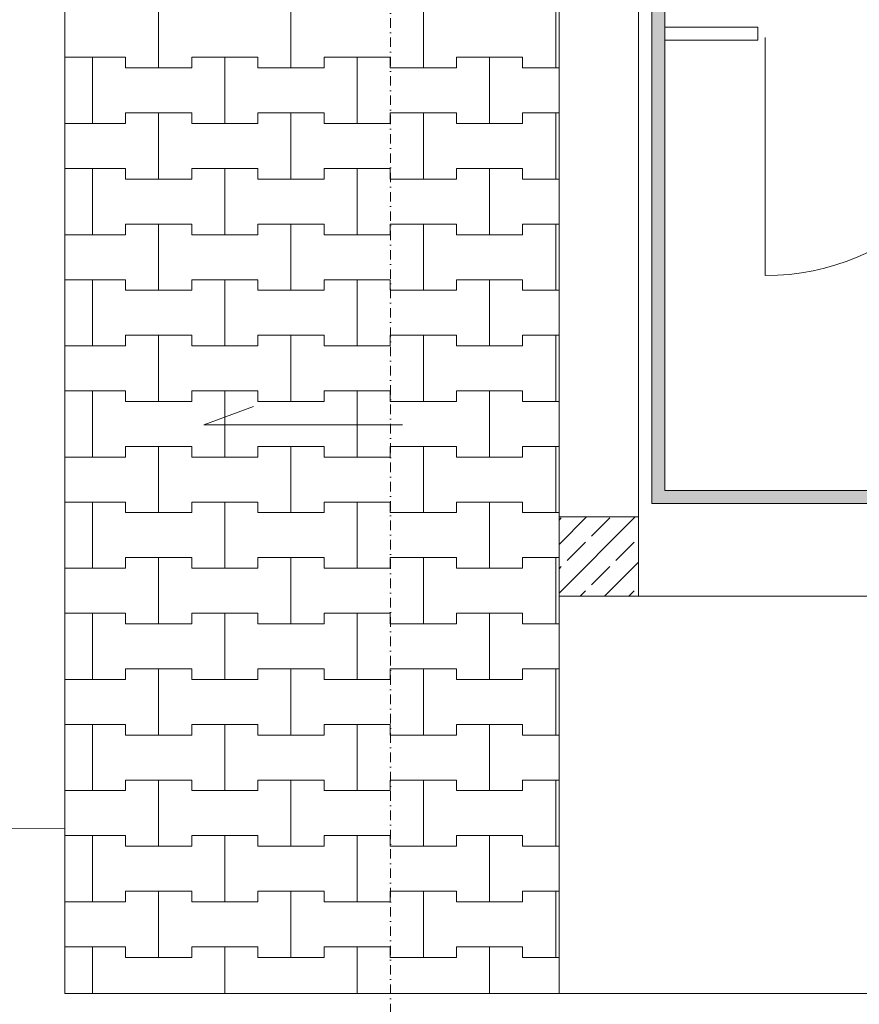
# Model space of a CAD drawing. Header units: centimetres. Extents: x -1589 to 108054, y -205274 to 31709.
# Tile 123 of 256: x 23024 to 23341, y 12094 to 12466. Entities that reach past the tile are written whole.
import ezdxf

# ---------------------------------------------------------------- set-up
doc = ezdxf.new("R2010")
doc.units = ezdxf.units.CM
doc.header["$LTSCALE"] = 0.01
doc.header["$MEASUREMENT"] = 0
for name, pattern in [('Krawędzie ukryte', [27, 20, -7]), ('Kropki i Kreski', [72, 36, -18, 0, -18]), ('Wipeout_Contour', [100, 0, -100])]:
    doc.linetypes.add(name, pattern=pattern)
for name, color, linetype in [('0_Teren', 7, 'Continuous'), ('2_barierki.K_IR', 7, 'Continuous'), ('2_belki.K_IR', 7, 'Continuous'), ('2_schody.K_IR', 7, 'Continuous'), ('2_stropy.K_IR', 7, 'Continuous'), ('2_słupy.K_IR', 7, 'Continuous'), ('3_opisy.K_IR', 7, 'Continuous'), ('4_osie.ISTN', 7, 'Continuous'), ('5_opisy.PW_IR_', 7, 'Continuous')]:
    doc.layers.add(name, color=color, linetype=linetype)

msp = doc.modelspace()

# ---------------------------------------------------------------- hatches: boundary and pattern name
at = {"layer": '2_barierki.K_IR', "linetype": 'Continuous', "lineweight": 5}
for points in [[(23263.08521, 12283.16994), (23268.08521, 12288.16994), (23268.08521, 12608.17491), (23263.08521, 12613.17491)], [(23433.08522, 12283.16994), (23433.08522, 12288.16994), (23268.08521, 12288.16994), (23263.08521, 12283.16994)]]:
    msp.add_hatch(color=8, dxfattribs=at).paths.add_polyline_path(points)

# ---------------------------------------------------------------- linework, layer by layer
at = {"layer": '0_Teren', "color": 8, "linetype": 'Continuous', "lineweight": 5, "flags": 128}
for points in [[(23041.39554, 12735.07934), (23041.39554, 12160.47041)], [(23041.39554, 12160.47041), (22453.90452, 12162.30618), (22444.48943, 12161.06488), (22425.8165, 12157.59196), (22407.35288, 12153.13842), (22389.15003, 12147.71665), (22371.25868, 12141.34178), (22353.7287, 12134.03157), (22336.60895, 12125.8064), (22319.94714, 12116.68919), (22303.78972, 12106.70535), (22288.18171, 12095.88272), (22273.16663, 12084.25144), (22267.9518, 12079.73962)]]:
    msp.add_lwpolyline(points, dxfattribs=at)
at = {"layer": '2_barierki.K_IR', "color": 8, "linetype": 'Continuous', "lineweight": 5}
for p, q in [((23263.08521, 12613.17491), (23263.08521, 12283.16994)), ((23268.08521, 12288.16994), (23268.08521, 12608.17491)), ((23433.08522, 12288.16994), (23268.08521, 12288.16994)), ((23263.08521, 12283.16994), (23433.08522, 12283.16994))]:
    msp.add_line(p, q, dxfattribs=at)
at = {"layer": '2_belki.K_IR', "color": 8, "linetype": 'Krawędzie ukryte', "lineweight": 5}
msp.add_line((23258.08521, 12618.17111), (23258.08521, 12278.16994), dxfattribs=at)
at = {"layer": '2_schody.K_IR', "color": 8, "linetype": 'Continuous', "lineweight": 5}
for p, q in [((23258.08521, 12248.16994), (23258.08521, 12618.1749)), ((23433.08522, 12248.16994), (23258.08521, 12248.16994))]:
    msp.add_line(p, q, dxfattribs=at)
at = {"layer": '2_stropy.K_IR', "color": 8, "linetype": 'Continuous', "lineweight": 5, "flags": 128}
msp.add_lwpolyline([(23878.08521, 12618.17491), (23703.08521, 12618.17491), (23703.08521, 12248.16994), (23228.08521, 12248.16994), (23228.08521, 12098.10258), (23908.08521, 12098.10258), (23908.08521, 12248.16994), (23878.08521, 12248.16994)], close=True, dxfattribs=at)
at = {"layer": '5_opisy.PW_IR_', "color": 8, "linetype": 'Continuous', "lineweight": 5}
msp.add_lwpolyline([(23268.15245, 12458.17491), (23303.15245, 12458.17491), (23303.15245, 12463.17491), (23268.15245, 12463.17491)], dxfattribs=at)
msp.add_lwpolyline([(23305.89796, 12459.28602), (23305.89796, 12369.28602, 0.414213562), (23395.89796, 12459.28602)], format="xyb", dxfattribs=at)

# ---------------------------------------------------------------- next in the draw order: wipeouts: each hides what was drawn before it
at = {"color": 8, "linetype": 'Wipeout_Contour', "lineweight": 5, "ltscale": 12919.566982}
msp.add_wipeout([(23228.08521, 12098.10258), (23228.08433, 12644.30401), (23144.32047, 12684.03215), (23145.1728, 12685.84145), (23041.39554, 12735.07934), (23041.39554, 12098.10258)], dxfattribs=at).dxf.layer = '2_stropy.K_IR'

# ---------------------------------------------------------------- next in the draw order: hatches: boundary and pattern name
at = {"layer": '2_słupy.K_IR', "linetype": 'Continuous', "lineweight": 5}
h = msp.add_hatch(dxfattribs=at)
h.set_pattern_fill('Beton zbrojony', color=8, style=0, pattern_type=2)
h.set_pattern_definition([(45, (22325.727, 10501.317), (-9.19239, 9.19239), []), (45, (22321.13, 10505.913), (-9.19239, 9.19239), [9.75, -3.25])])
h.paths.add_polyline_path([(23228.08521, 12278.16994), (23228.08521, 12248.16994), (23258.08521, 12248.16994), (23258.08521, 12278.16994)])

# ---------------------------------------------------------------- next in the draw order: linework, layer by layer
at = {"layer": '2_belki.K_IR', "color": 8, "linetype": 'Krawędzie ukryte', "lineweight": 5}
for p, q in [((23228.08521, 12618.17111), (23228.08521, 12278.16994)), ((23228.08521, 12278.16994), (23258.08521, 12278.16994))]:
    msp.add_line(p, q, dxfattribs=at)
at = {"layer": '2_stropy.K_IR', "color": 8, "linetype": 'Continuous', "lineweight": 5}
for p, q in [((23076.80016, 12447.75854), (23076.80016, 12472.75854)), ((23076.80016, 12472.75854), (23076.80016, 12447.75854)), ((23126.80016, 12447.75854), (23126.80016, 12472.75854)), ((23126.80016, 12472.75854), (23126.80016, 12447.75854)), ((23176.80016, 12447.75854), (23176.80016, 12472.75854)), ((23176.80016, 12472.75854), (23176.80016, 12447.75854)), ((23226.80016, 12447.75854), (23226.80016, 12472.75854)), ((23226.80016, 12472.75854), (23226.80016, 12447.75854)), ((23041.39554, 12451.75854), (23051.80016, 12451.75854)), ((23041.39554, 12451.75854), (23064.30016, 12451.75854)), ((23051.80016, 12451.75854), (23064.30016, 12451.75854)), ((23051.80016, 12426.75854), (23051.80016, 12451.75854)), ((23051.80016, 12451.75854), (23051.80016, 12426.75854)), ((23064.30016, 12451.75854), (23064.30016, 12447.75854)), ((23064.30016, 12447.75854), (23064.30016, 12451.75854)), ((23089.30016, 12447.75854), (23089.30016, 12451.75854)), ((23089.30016, 12451.75854), (23089.30016, 12447.75854)), ((23089.30016, 12451.75854), (23101.80016, 12451.75854)), ((23089.30016, 12451.75854), (23114.30016, 12451.75854)), ((23101.80016, 12451.75854), (23114.30016, 12451.75854)), ((23101.80016, 12426.75854), (23101.80016, 12451.75854)), ((23101.80016, 12451.75854), (23101.80016, 12426.75854)), ((23114.30016, 12451.75854), (23114.30016, 12447.75854)), ((23114.30016, 12447.75854), (23114.30016, 12451.75854)), ((23139.30016, 12447.75854), (23139.30016, 12451.75854)), ((23139.30016, 12451.75854), (23139.30016, 12447.75854)), ((23139.30016, 12451.75854), (23151.80016, 12451.75854)), ((23139.30016, 12451.75854), (23164.30016, 12451.75854)), ((23151.80016, 12451.75854), (23164.30016, 12451.75854)), ((23151.80016, 12426.75854), (23151.80016, 12451.75854)), ((23151.80016, 12451.75854), (23151.80016, 12426.75854)), ((23164.30016, 12451.75854), (23164.30016, 12447.75854)), ((23164.30016, 12447.75854), (23164.30016, 12451.75854)), ((23189.30016, 12447.75854), (23189.30016, 12451.75854)), ((23189.30016, 12451.75854), (23189.30016, 12447.75854)), ((23189.30016, 12451.75854), (23201.80016, 12451.75854)), ((23189.30016, 12451.75854), (23214.30016, 12451.75854)), ((23201.80016, 12451.75854), (23214.30016, 12451.75854)), ((23201.80016, 12426.75854), (23201.80016, 12451.75854)), ((23201.80016, 12451.75854), (23201.80016, 12426.75854)), ((23214.30016, 12451.75854), (23214.30016, 12447.75854)), ((23214.30016, 12447.75854), (23214.30016, 12451.75854)), ((23064.30016, 12447.75854), (23076.80016, 12447.75854)), ((23064.30016, 12447.75854), (23089.30016, 12447.75854)), ((23076.80016, 12447.75854), (23089.30016, 12447.75854)), ((23114.30016, 12447.75854), (23126.80016, 12447.75854)), ((23114.30016, 12447.75854), (23139.30016, 12447.75854)), ((23126.80016, 12447.75854), (23139.30016, 12447.75854)), ((23164.30016, 12447.75854), (23176.80016, 12447.75854)), ((23164.30016, 12447.75854), (23189.30016, 12447.75854)), ((23176.80016, 12447.75854), (23189.30016, 12447.75854)), ((23214.30016, 12447.75854), (23226.80016, 12447.75854)), ((23214.30016, 12447.75854), (23228.08465, 12447.75854)), ((23226.80016, 12447.75854), (23228.08465, 12447.75854)), ((23064.30016, 12426.75854), (23064.30016, 12430.75854)), ((23064.30016, 12430.75854), (23064.30016, 12426.75854)), ((23064.30016, 12430.75854), (23076.80016, 12430.75854)), ((23064.30016, 12430.75854), (23089.30016, 12430.75854)), ((23076.80016, 12430.75854), (23089.30016, 12430.75854)), ((23076.80016, 12405.75854), (23076.80016, 12430.75854)), ((23076.80016, 12430.75854), (23076.80016, 12405.75854)), ((23089.30016, 12430.75854), (23089.30016, 12426.75854)), ((23089.30016, 12426.75854), (23089.30016, 12430.75854)), ((23114.30016, 12426.75854), (23114.30016, 12430.75854)), ((23114.30016, 12430.75854), (23114.30016, 12426.75854)), ((23114.30016, 12430.75854), (23126.80016, 12430.75854)), ((23114.30016, 12430.75854), (23139.30016, 12430.75854)), ((23126.80016, 12430.75854), (23139.30016, 12430.75854)), ((23126.80016, 12405.75854), (23126.80016, 12430.75854)), ((23126.80016, 12430.75854), (23126.80016, 12405.75854)), ((23139.30016, 12430.75854), (23139.30016, 12426.75854)), ((23139.30016, 12426.75854), (23139.30016, 12430.75854)), ((23164.30016, 12426.75854), (23164.30016, 12430.75854)), ((23164.30016, 12430.75854), (23164.30016, 12426.75854)), ((23164.30016, 12430.75854), (23176.80016, 12430.75854)), ((23164.30016, 12430.75854), (23189.30016, 12430.75854)), ((23176.80016, 12430.75854), (23189.30016, 12430.75854)), ((23176.80016, 12405.75854), (23176.80016, 12430.75854)), ((23176.80016, 12430.75854), (23176.80016, 12405.75854)), ((23189.30016, 12430.75854), (23189.30016, 12426.75854)), ((23189.30016, 12426.75854), (23189.30016, 12430.75854)), ((23214.30016, 12426.75854), (23214.30016, 12430.75854)), ((23214.30016, 12430.75854), (23214.30016, 12426.75854)), ((23214.30016, 12430.75854), (23226.80016, 12430.75854)), ((23214.30016, 12430.75854), (23228.08467, 12430.75854)), ((23226.80016, 12430.75854), (23228.08467, 12430.75854)), ((23226.80016, 12405.75854), (23226.80016, 12430.75854)), ((23226.80016, 12430.75854), (23226.80016, 12405.75854)), ((23041.39554, 12426.75854), (23051.80016, 12426.75854)), ((23041.39554, 12426.75854), (23064.30016, 12426.75854)), ((23051.80016, 12426.75854), (23064.30016, 12426.75854)), ((23089.30016, 12426.75854), (23101.80016, 12426.75854)), ((23089.30016, 12426.75854), (23114.30016, 12426.75854)), ((23101.80016, 12426.75854), (23114.30016, 12426.75854)), ((23139.30016, 12426.75854), (23151.80016, 12426.75854)), ((23139.30016, 12426.75854), (23164.30016, 12426.75854)), ((23151.80016, 12426.75854), (23164.30016, 12426.75854)), ((23189.30016, 12426.75854), (23201.80016, 12426.75854)), ((23189.30016, 12426.75854), (23214.30016, 12426.75854)), ((23201.80016, 12426.75854), (23214.30016, 12426.75854)), ((23041.39554, 12409.75854), (23051.80016, 12409.75854)), ((23041.39554, 12409.75854), (23064.30016, 12409.75854)), ((23051.80016, 12409.75854), (23064.30016, 12409.75854)), ((23051.80016, 12384.75854), (23051.80016, 12409.75854)), ((23051.80016, 12409.75854), (23051.80016, 12384.75854)), ((23064.30016, 12409.75854), (23064.30016, 12405.75854)), ((23064.30016, 12405.75854), (23064.30016, 12409.75854)), ((23089.30016, 12405.75854), (23089.30016, 12409.75854)), ((23089.30016, 12409.75854), (23089.30016, 12405.75854)), ((23089.30016, 12409.75854), (23101.80016, 12409.75854)), ((23089.30016, 12409.75854), (23114.30016, 12409.75854)), ((23101.80016, 12409.75854), (23114.30016, 12409.75854)), ((23101.80016, 12384.75854), (23101.80016, 12409.75854)), ((23101.80016, 12409.75854), (23101.80016, 12384.75854)), ((23114.30016, 12409.75854), (23114.30016, 12405.75854)), ((23114.30016, 12405.75854), (23114.30016, 12409.75854)), ((23139.30016, 12405.75854), (23139.30016, 12409.75854)), ((23139.30016, 12409.75854), (23139.30016, 12405.75854)), ((23139.30016, 12409.75854), (23151.80016, 12409.75854)), ((23139.30016, 12409.75854), (23164.30016, 12409.75854)), ((23151.80016, 12409.75854), (23164.30016, 12409.75854)), ((23151.80016, 12384.75854), (23151.80016, 12409.75854)), ((23151.80016, 12409.75854), (23151.80016, 12384.75854)), ((23164.30016, 12409.75854), (23164.30016, 12405.75854)), ((23164.30016, 12405.75854), (23164.30016, 12409.75854)), ((23189.30016, 12405.75854), (23189.30016, 12409.75854)), ((23189.30016, 12409.75854), (23189.30016, 12405.75854)), ((23189.30016, 12409.75854), (23201.80016, 12409.75854)), ((23189.30016, 12409.75854), (23214.30016, 12409.75854)), ((23201.80016, 12409.75854), (23214.30016, 12409.75854)), ((23201.80016, 12384.75854), (23201.80016, 12409.75854)), ((23201.80016, 12409.75854), (23201.80016, 12384.75854)), ((23214.30016, 12409.75854), (23214.30016, 12405.75854)), ((23214.30016, 12405.75854), (23214.30016, 12409.75854)), ((23064.30016, 12405.75854), (23076.80016, 12405.75854)), ((23064.30016, 12405.75854), (23089.30016, 12405.75854)), ((23076.80016, 12405.75854), (23089.30016, 12405.75854)), ((23114.30016, 12405.75854), (23126.80016, 12405.75854)), ((23114.30016, 12405.75854), (23139.30016, 12405.75854)), ((23126.80016, 12405.75854), (23139.30016, 12405.75854)), ((23164.30016, 12405.75854), (23176.80016, 12405.75854)), ((23164.30016, 12405.75854), (23189.30016, 12405.75854)), ((23176.80016, 12405.75854), (23189.30016, 12405.75854)), ((23214.30016, 12405.75854), (23226.80016, 12405.75854)), ((23214.30016, 12405.75854), (23228.08471, 12405.75854)), ((23226.80016, 12405.75854), (23228.08471, 12405.75854)), ((23064.30016, 12384.75854), (23064.30016, 12388.75854)), ((23064.30016, 12388.75854), (23064.30016, 12384.75854)), ((23064.30016, 12388.75854), (23076.80016, 12388.75854)), ((23064.30016, 12388.75854), (23089.30016, 12388.75854)), ((23076.80016, 12388.75854), (23089.30016, 12388.75854)), ((23076.80016, 12363.75854), (23076.80016, 12388.75854)), ((23076.80016, 12388.75854), (23076.80016, 12363.75854)), ((23089.30016, 12388.75854), (23089.30016, 12384.75854)), ((23089.30016, 12384.75854), (23089.30016, 12388.75854)), ((23114.30016, 12384.75854), (23114.30016, 12388.75854)), ((23114.30016, 12388.75854), (23114.30016, 12384.75854)), ((23114.30016, 12388.75854), (23126.80016, 12388.75854)), ((23114.30016, 12388.75854), (23139.30016, 12388.75854)), ((23126.80016, 12388.75854), (23139.30016, 12388.75854)), ((23126.80016, 12363.75854), (23126.80016, 12388.75854)), ((23126.80016, 12388.75854), (23126.80016, 12363.75854)), ((23139.30016, 12388.75854), (23139.30016, 12384.75854)), ((23139.30016, 12384.75854), (23139.30016, 12388.75854)), ((23164.30016, 12384.75854), (23164.30016, 12388.75854)), ((23164.30016, 12388.75854), (23164.30016, 12384.75854)), ((23164.30016, 12388.75854), (23176.80016, 12388.75854)), ((23164.30016, 12388.75854), (23189.30016, 12388.75854)), ((23176.80016, 12388.75854), (23189.30016, 12388.75854)), ((23176.80016, 12363.75854), (23176.80016, 12388.75854)), ((23176.80016, 12388.75854), (23176.80016, 12363.75854)), ((23189.30016, 12388.75854), (23189.30016, 12384.75854)), ((23189.30016, 12384.75854), (23189.30016, 12388.75854)), ((23214.30016, 12384.75854), (23214.30016, 12388.75854)), ((23214.30016, 12388.75854), (23214.30016, 12384.75854)), ((23214.30016, 12388.75854), (23226.80016, 12388.75854)), ((23214.30016, 12388.75854), (23228.08474, 12388.75854)), ((23226.80016, 12388.75854), (23228.08474, 12388.75854)), ((23226.80016, 12363.75854), (23226.80016, 12388.75854)), ((23226.80016, 12388.75854), (23226.80016, 12363.75854)), ((23041.39554, 12384.75854), (23051.80016, 12384.75854)), ((23041.39554, 12384.75854), (23064.30016, 12384.75854)), ((23051.80016, 12384.75854), (23064.30016, 12384.75854)), ((23089.30016, 12384.75854), (23101.80016, 12384.75854)), ((23089.30016, 12384.75854), (23114.30016, 12384.75854)), ((23101.80016, 12384.75854), (23114.30016, 12384.75854)), ((23139.30016, 12384.75854), (23151.80016, 12384.75854)), ((23139.30016, 12384.75854), (23164.30016, 12384.75854)), ((23151.80016, 12384.75854), (23164.30016, 12384.75854)), ((23189.30016, 12384.75854), (23201.80016, 12384.75854)), ((23189.30016, 12384.75854), (23214.30016, 12384.75854)), ((23201.80016, 12384.75854), (23214.30016, 12384.75854)), ((23041.39554, 12367.75854), (23051.80016, 12367.75854)), ((23041.39554, 12367.75854), (23064.30016, 12367.75854)), ((23051.80016, 12367.75854), (23064.30016, 12367.75854)), ((23051.80016, 12342.75854), (23051.80016, 12367.75854)), ((23051.80016, 12367.75854), (23051.80016, 12342.75854)), ((23064.30016, 12367.75854), (23064.30016, 12363.75854)), ((23064.30016, 12363.75854), (23064.30016, 12367.75854)), ((23089.30016, 12363.75854), (23089.30016, 12367.75854)), ((23089.30016, 12367.75854), (23089.30016, 12363.75854)), ((23089.30016, 12367.75854), (23101.80016, 12367.75854)), ((23089.30016, 12367.75854), (23114.30016, 12367.75854)), ((23101.80016, 12367.75854), (23114.30016, 12367.75854)), ((23101.80016, 12342.75854), (23101.80016, 12367.75854)), ((23101.80016, 12367.75854), (23101.80016, 12342.75854)), ((23114.30016, 12367.75854), (23114.30016, 12363.75854)), ((23114.30016, 12363.75854), (23114.30016, 12367.75854)), ((23139.30016, 12363.75854), (23139.30016, 12367.75854)), ((23139.30016, 12367.75854), (23139.30016, 12363.75854)), ((23139.30016, 12367.75854), (23151.80016, 12367.75854)), ((23139.30016, 12367.75854), (23164.30016, 12367.75854)), ((23151.80016, 12367.75854), (23164.30016, 12367.75854)), ((23151.80016, 12342.75854), (23151.80016, 12367.75854)), ((23151.80016, 12367.75854), (23151.80016, 12342.75854)), ((23164.30016, 12367.75854), (23164.30016, 12363.75854)), ((23164.30016, 12363.75854), (23164.30016, 12367.75854)), ((23189.30016, 12363.75854), (23189.30016, 12367.75854)), ((23189.30016, 12367.75854), (23189.30016, 12363.75854)), ((23189.30016, 12367.75854), (23201.80016, 12367.75854)), ((23189.30016, 12367.75854), (23214.30016, 12367.75854)), ((23201.80016, 12367.75854), (23214.30016, 12367.75854)), ((23201.80016, 12342.75854), (23201.80016, 12367.75854)), ((23201.80016, 12367.75854), (23201.80016, 12342.75854)), ((23214.30016, 12367.75854), (23214.30016, 12363.75854)), ((23214.30016, 12363.75854), (23214.30016, 12367.75854)), ((23064.30016, 12363.75854), (23076.80016, 12363.75854)), ((23064.30016, 12363.75854), (23089.30016, 12363.75854)), ((23076.80016, 12363.75854), (23089.30016, 12363.75854)), ((23114.30016, 12363.75854), (23126.80016, 12363.75854)), ((23114.30016, 12363.75854), (23139.30016, 12363.75854)), ((23126.80016, 12363.75854), (23139.30016, 12363.75854)), ((23164.30016, 12363.75854), (23176.80016, 12363.75854)), ((23164.30016, 12363.75854), (23189.30016, 12363.75854)), ((23176.80016, 12363.75854), (23189.30016, 12363.75854)), ((23214.30016, 12363.75854), (23226.80016, 12363.75854)), ((23214.30016, 12363.75854), (23228.08478, 12363.75854)), ((23226.80016, 12363.75854), (23228.08478, 12363.75854)), ((23064.30016, 12342.75854), (23064.30016, 12346.75854)), ((23064.30016, 12346.75854), (23064.30016, 12342.75854)), ((23064.30016, 12346.75854), (23076.80016, 12346.75854)), ((23064.30016, 12346.75854), (23089.30016, 12346.75854)), ((23076.80016, 12346.75854), (23089.30016, 12346.75854)), ((23076.80016, 12321.75854), (23076.80016, 12346.75854)), ((23076.80016, 12346.75854), (23076.80016, 12321.75854)), ((23089.30016, 12346.75854), (23089.30016, 12342.75854)), ((23089.30016, 12342.75854), (23089.30016, 12346.75854)), ((23114.30016, 12342.75854), (23114.30016, 12346.75854)), ((23114.30016, 12346.75854), (23114.30016, 12342.75854)), ((23114.30016, 12346.75854), (23126.80016, 12346.75854)), ((23114.30016, 12346.75854), (23139.30016, 12346.75854)), ((23126.80016, 12346.75854), (23139.30016, 12346.75854)), ((23126.80016, 12321.75854), (23126.80016, 12346.75854)), ((23126.80016, 12346.75854), (23126.80016, 12321.75854)), ((23139.30016, 12346.75854), (23139.30016, 12342.75854)), ((23139.30016, 12342.75854), (23139.30016, 12346.75854)), ((23164.30016, 12342.75854), (23164.30016, 12346.75854)), ((23164.30016, 12346.75854), (23164.30016, 12342.75854)), ((23164.30016, 12346.75854), (23176.80016, 12346.75854)), ((23164.30016, 12346.75854), (23189.30016, 12346.75854)), ((23176.80016, 12346.75854), (23189.30016, 12346.75854)), ((23176.80016, 12321.75854), (23176.80016, 12346.75854)), ((23176.80016, 12346.75854), (23176.80016, 12321.75854)), ((23189.30016, 12346.75854), (23189.30016, 12342.75854)), ((23189.30016, 12342.75854), (23189.30016, 12346.75854)), ((23214.30016, 12342.75854), (23214.30016, 12346.75854)), ((23214.30016, 12346.75854), (23214.30016, 12342.75854)), ((23214.30016, 12346.75854), (23226.80016, 12346.75854)), ((23214.30016, 12346.75854), (23228.08481, 12346.75854)), ((23226.80016, 12346.75854), (23228.08481, 12346.75854)), ((23226.80016, 12321.75854), (23226.80016, 12346.75854)), ((23226.80016, 12346.75854), (23226.80016, 12321.75854)), ((23041.39554, 12342.75854), (23051.80016, 12342.75854)), ((23041.39554, 12342.75854), (23064.30016, 12342.75854)), ((23051.80016, 12342.75854), (23064.30016, 12342.75854)), ((23089.30016, 12342.75854), (23101.80016, 12342.75854)), ((23089.30016, 12342.75854), (23114.30016, 12342.75854)), ((23101.80016, 12342.75854), (23114.30016, 12342.75854)), ((23139.30016, 12342.75854), (23151.80016, 12342.75854)), ((23139.30016, 12342.75854), (23164.30016, 12342.75854)), ((23151.80016, 12342.75854), (23164.30016, 12342.75854)), ((23189.30016, 12342.75854), (23201.80016, 12342.75854)), ((23189.30016, 12342.75854), (23214.30016, 12342.75854)), ((23201.80016, 12342.75854), (23214.30016, 12342.75854)), ((23041.39554, 12325.75854), (23051.80016, 12325.75854)), ((23041.39554, 12325.75854), (23064.30016, 12325.75854)), ((23051.80016, 12325.75854), (23064.30016, 12325.75854)), ((23051.80016, 12300.75854), (23051.80016, 12325.75854)), ((23051.80016, 12325.75854), (23051.80016, 12300.75854)), ((23064.30016, 12325.75854), (23064.30016, 12321.75854)), ((23064.30016, 12321.75854), (23064.30016, 12325.75854)), ((23089.30016, 12321.75854), (23089.30016, 12325.75854)), ((23089.30016, 12325.75854), (23089.30016, 12321.75854)), ((23089.30016, 12325.75854), (23101.80016, 12325.75854)), ((23089.30016, 12325.75854), (23114.30016, 12325.75854)), ((23101.80016, 12325.75854), (23114.30016, 12325.75854)), ((23101.80016, 12300.75854), (23101.80016, 12325.75854)), ((23101.80016, 12325.75854), (23101.80016, 12300.75854)), ((23114.30016, 12325.75854), (23114.30016, 12321.75854)), ((23114.30016, 12321.75854), (23114.30016, 12325.75854)), ((23139.30016, 12321.75854), (23139.30016, 12325.75854)), ((23139.30016, 12325.75854), (23139.30016, 12321.75854)), ((23139.30016, 12325.75854), (23151.80016, 12325.75854)), ((23139.30016, 12325.75854), (23164.30016, 12325.75854)), ((23151.80016, 12325.75854), (23164.30016, 12325.75854)), ((23151.80016, 12300.75854), (23151.80016, 12325.75854)), ((23151.80016, 12325.75854), (23151.80016, 12300.75854)), ((23164.30016, 12325.75854), (23164.30016, 12321.75854)), ((23164.30016, 12321.75854), (23164.30016, 12325.75854)), ((23189.30016, 12321.75854), (23189.30016, 12325.75854)), ((23189.30016, 12325.75854), (23189.30016, 12321.75854)), ((23189.30016, 12325.75854), (23201.80016, 12325.75854)), ((23189.30016, 12325.75854), (23214.30016, 12325.75854)), ((23201.80016, 12325.75854), (23214.30016, 12325.75854)), ((23201.80016, 12300.75854), (23201.80016, 12325.75854)), ((23201.80016, 12325.75854), (23201.80016, 12300.75854)), ((23214.30016, 12325.75854), (23214.30016, 12321.75854)), ((23214.30016, 12321.75854), (23214.30016, 12325.75854)), ((23064.30016, 12321.75854), (23076.80016, 12321.75854)), ((23064.30016, 12321.75854), (23089.30016, 12321.75854)), ((23076.80016, 12321.75854), (23089.30016, 12321.75854)), ((23114.30016, 12321.75854), (23126.80016, 12321.75854)), ((23114.30016, 12321.75854), (23139.30016, 12321.75854)), ((23126.80016, 12321.75854), (23139.30016, 12321.75854)), ((23164.30016, 12321.75854), (23176.80016, 12321.75854)), ((23164.30016, 12321.75854), (23189.30016, 12321.75854)), ((23176.80016, 12321.75854), (23189.30016, 12321.75854)), ((23214.30016, 12321.75854), (23226.80016, 12321.75854)), ((23214.30016, 12321.75854), (23228.08485, 12321.75854)), ((23226.80016, 12321.75854), (23228.08485, 12321.75854)), ((23064.30016, 12300.75854), (23064.30016, 12304.75854)), ((23064.30016, 12304.75854), (23064.30016, 12300.75854)), ((23064.30016, 12304.75854), (23076.80016, 12304.75854)), ((23064.30016, 12304.75854), (23089.30016, 12304.75854)), ((23076.80016, 12304.75854), (23089.30016, 12304.75854)), ((23076.80016, 12279.75854), (23076.80016, 12304.75854)), ((23076.80016, 12304.75854), (23076.80016, 12279.75854)), ((23089.30016, 12304.75854), (23089.30016, 12300.75854)), ((23089.30016, 12300.75854), (23089.30016, 12304.75854)), ((23114.30016, 12300.75854), (23114.30016, 12304.75854)), ((23114.30016, 12304.75854), (23114.30016, 12300.75854)), ((23114.30016, 12304.75854), (23126.80016, 12304.75854)), ((23114.30016, 12304.75854), (23139.30016, 12304.75854)), ((23126.80016, 12304.75854), (23139.30016, 12304.75854)), ((23126.80016, 12279.75854), (23126.80016, 12304.75854)), ((23126.80016, 12304.75854), (23126.80016, 12279.75854)), ((23139.30016, 12304.75854), (23139.30016, 12300.75854)), ((23139.30016, 12300.75854), (23139.30016, 12304.75854)), ((23164.30016, 12300.75854), (23164.30016, 12304.75854)), ((23164.30016, 12304.75854), (23164.30016, 12300.75854)), ((23164.30016, 12304.75854), (23176.80016, 12304.75854)), ((23164.30016, 12304.75854), (23189.30016, 12304.75854)), ((23176.80016, 12304.75854), (23189.30016, 12304.75854)), ((23176.80016, 12279.75854), (23176.80016, 12304.75854)), ((23176.80016, 12304.75854), (23176.80016, 12279.75854)), ((23189.30016, 12304.75854), (23189.30016, 12300.75854)), ((23189.30016, 12300.75854), (23189.30016, 12304.75854)), ((23214.30016, 12300.75854), (23214.30016, 12304.75854)), ((23214.30016, 12304.75854), (23214.30016, 12300.75854)), ((23214.30016, 12304.75854), (23226.80016, 12304.75854)), ((23214.30016, 12304.75854), (23228.08488, 12304.75854)), ((23226.80016, 12304.75854), (23228.08488, 12304.75854)), ((23226.80016, 12279.75854), (23226.80016, 12304.75854)), ((23226.80016, 12304.75854), (23226.80016, 12279.75854)), ((23041.39554, 12300.75854), (23051.80016, 12300.75854)), ((23041.39554, 12300.75854), (23064.30016, 12300.75854)), ((23051.80016, 12300.75854), (23064.30016, 12300.75854)), ((23089.30016, 12300.75854), (23101.80016, 12300.75854)), ((23089.30016, 12300.75854), (23114.30016, 12300.75854)), ((23101.80016, 12300.75854), (23114.30016, 12300.75854)), ((23139.30016, 12300.75854), (23151.80016, 12300.75854)), ((23139.30016, 12300.75854), (23164.30016, 12300.75854)), ((23151.80016, 12300.75854), (23164.30016, 12300.75854)), ((23189.30016, 12300.75854), (23201.80016, 12300.75854)), ((23189.30016, 12300.75854), (23214.30016, 12300.75854)), ((23201.80016, 12300.75854), (23214.30016, 12300.75854)), ((23041.39554, 12283.75854), (23051.80016, 12283.75854)), ((23041.39554, 12283.75854), (23064.30016, 12283.75854)), ((23051.80016, 12283.75854), (23064.30016, 12283.75854)), ((23051.80016, 12258.75854), (23051.80016, 12283.75854)), ((23051.80016, 12283.75854), (23051.80016, 12258.75854)), ((23064.30016, 12283.75854), (23064.30016, 12279.75854)), ((23064.30016, 12279.75854), (23064.30016, 12283.75854)), ((23089.30016, 12279.75854), (23089.30016, 12283.75854)), ((23089.30016, 12283.75854), (23089.30016, 12279.75854)), ((23089.30016, 12283.75854), (23101.80016, 12283.75854)), ((23089.30016, 12283.75854), (23114.30016, 12283.75854)), ((23101.80016, 12283.75854), (23114.30016, 12283.75854)), ((23101.80016, 12258.75854), (23101.80016, 12283.75854)), ((23101.80016, 12283.75854), (23101.80016, 12258.75854)), ((23114.30016, 12283.75854), (23114.30016, 12279.75854)), ((23114.30016, 12279.75854), (23114.30016, 12283.75854)), ((23139.30016, 12279.75854), (23139.30016, 12283.75854)), ((23139.30016, 12283.75854), (23139.30016, 12279.75854)), ((23139.30016, 12283.75854), (23151.80016, 12283.75854)), ((23139.30016, 12283.75854), (23164.30016, 12283.75854)), ((23151.80016, 12283.75854), (23164.30016, 12283.75854)), ((23151.80016, 12258.75854), (23151.80016, 12283.75854)), ((23151.80016, 12283.75854), (23151.80016, 12258.75854)), ((23164.30016, 12283.75854), (23164.30016, 12279.75854)), ((23164.30016, 12279.75854), (23164.30016, 12283.75854)), ((23189.30016, 12279.75854), (23189.30016, 12283.75854)), ((23189.30016, 12283.75854), (23189.30016, 12279.75854)), ((23189.30016, 12283.75854), (23201.80016, 12283.75854)), ((23189.30016, 12283.75854), (23214.30016, 12283.75854)), ((23201.80016, 12283.75854), (23214.30016, 12283.75854)), ((23201.80016, 12258.75854), (23201.80016, 12283.75854)), ((23201.80016, 12283.75854), (23201.80016, 12258.75854)), ((23214.30016, 12283.75854), (23214.30016, 12279.75854)), ((23214.30016, 12279.75854), (23214.30016, 12283.75854)), ((23064.30016, 12279.75854), (23076.80016, 12279.75854)), ((23064.30016, 12279.75854), (23089.30016, 12279.75854)), ((23076.80016, 12279.75854), (23089.30016, 12279.75854)), ((23114.30016, 12279.75854), (23126.80016, 12279.75854)), ((23114.30016, 12279.75854), (23139.30016, 12279.75854)), ((23126.80016, 12279.75854), (23139.30016, 12279.75854)), ((23164.30016, 12279.75854), (23176.80016, 12279.75854)), ((23164.30016, 12279.75854), (23189.30016, 12279.75854)), ((23176.80016, 12279.75854), (23189.30016, 12279.75854)), ((23214.30016, 12279.75854), (23226.80016, 12279.75854)), ((23214.30016, 12279.75854), (23228.08492, 12279.75854)), ((23226.80016, 12279.75854), (23228.08492, 12279.75854)), ((23064.30016, 12258.75854), (23064.30016, 12262.75854)), ((23064.30016, 12262.75854), (23064.30016, 12258.75854)), ((23064.30016, 12262.75854), (23076.80016, 12262.75854)), ((23064.30016, 12262.75854), (23089.30016, 12262.75854)), ((23076.80016, 12262.75854), (23089.30016, 12262.75854)), ((23076.80016, 12237.75854), (23076.80016, 12262.75854)), ((23076.80016, 12262.75854), (23076.80016, 12237.75854)), ((23089.30016, 12262.75854), (23089.30016, 12258.75854)), ((23089.30016, 12258.75854), (23089.30016, 12262.75854)), ((23114.30016, 12258.75854), (23114.30016, 12262.75854)), ((23114.30016, 12262.75854), (23114.30016, 12258.75854)), ((23114.30016, 12262.75854), (23126.80016, 12262.75854)), ((23114.30016, 12262.75854), (23139.30016, 12262.75854)), ((23126.80016, 12262.75854), (23139.30016, 12262.75854)), ((23126.80016, 12237.75854), (23126.80016, 12262.75854)), ((23126.80016, 12262.75854), (23126.80016, 12237.75854)), ((23139.30016, 12262.75854), (23139.30016, 12258.75854)), ((23139.30016, 12258.75854), (23139.30016, 12262.75854)), ((23164.30016, 12258.75854), (23164.30016, 12262.75854)), ((23164.30016, 12262.75854), (23164.30016, 12258.75854)), ((23164.30016, 12262.75854), (23176.80016, 12262.75854)), ((23164.30016, 12262.75854), (23189.30016, 12262.75854)), ((23176.80016, 12262.75854), (23189.30016, 12262.75854)), ((23176.80016, 12237.75854), (23176.80016, 12262.75854)), ((23176.80016, 12262.75854), (23176.80016, 12237.75854)), ((23189.30016, 12262.75854), (23189.30016, 12258.75854)), ((23189.30016, 12258.75854), (23189.30016, 12262.75854)), ((23214.30016, 12258.75854), (23214.30016, 12262.75854)), ((23214.30016, 12262.75854), (23214.30016, 12258.75854)), ((23214.30016, 12262.75854), (23226.80016, 12262.75854)), ((23214.30016, 12262.75854), (23228.08495, 12262.75854)), ((23226.80016, 12262.75854), (23228.08495, 12262.75854)), ((23226.80016, 12237.75854), (23226.80016, 12262.75854)), ((23226.80016, 12262.75854), (23226.80016, 12237.75854)), ((23041.39554, 12258.75854), (23051.80016, 12258.75854)), ((23041.39554, 12258.75854), (23064.30016, 12258.75854)), ((23051.80016, 12258.75854), (23064.30016, 12258.75854)), ((23089.30016, 12258.75854), (23101.80016, 12258.75854)), ((23089.30016, 12258.75854), (23114.30016, 12258.75854)), ((23101.80016, 12258.75854), (23114.30016, 12258.75854)), ((23139.30016, 12258.75854), (23151.80016, 12258.75854)), ((23139.30016, 12258.75854), (23164.30016, 12258.75854)), ((23151.80016, 12258.75854), (23164.30016, 12258.75854)), ((23189.30016, 12258.75854), (23201.80016, 12258.75854)), ((23189.30016, 12258.75854), (23214.30016, 12258.75854)), ((23201.80016, 12258.75854), (23214.30016, 12258.75854)), ((23041.39554, 12241.75854), (23051.80016, 12241.75854)), ((23041.39554, 12241.75854), (23064.30016, 12241.75854)), ((23051.80016, 12241.75854), (23064.30016, 12241.75854)), ((23051.80016, 12216.75854), (23051.80016, 12241.75854)), ((23051.80016, 12241.75854), (23051.80016, 12216.75854)), ((23064.30016, 12241.75854), (23064.30016, 12237.75854)), ((23064.30016, 12237.75854), (23064.30016, 12241.75854)), ((23089.30016, 12237.75854), (23089.30016, 12241.75854)), ((23089.30016, 12241.75854), (23089.30016, 12237.75854)), ((23089.30016, 12241.75854), (23101.80016, 12241.75854)), ((23089.30016, 12241.75854), (23114.30016, 12241.75854)), ((23101.80016, 12241.75854), (23114.30016, 12241.75854)), ((23101.80016, 12216.75854), (23101.80016, 12241.75854)), ((23101.80016, 12241.75854), (23101.80016, 12216.75854)), ((23114.30016, 12241.75854), (23114.30016, 12237.75854)), ((23114.30016, 12237.75854), (23114.30016, 12241.75854)), ((23139.30016, 12237.75854), (23139.30016, 12241.75854)), ((23139.30016, 12241.75854), (23139.30016, 12237.75854)), ((23139.30016, 12241.75854), (23151.80016, 12241.75854)), ((23139.30016, 12241.75854), (23164.30016, 12241.75854)), ((23151.80016, 12241.75854), (23164.30016, 12241.75854)), ((23151.80016, 12216.75854), (23151.80016, 12241.75854)), ((23151.80016, 12241.75854), (23151.80016, 12216.75854)), ((23164.30016, 12241.75854), (23164.30016, 12237.75854)), ((23164.30016, 12237.75854), (23164.30016, 12241.75854)), ((23189.30016, 12237.75854), (23189.30016, 12241.75854)), ((23189.30016, 12241.75854), (23189.30016, 12237.75854)), ((23189.30016, 12241.75854), (23201.80016, 12241.75854)), ((23189.30016, 12241.75854), (23214.30016, 12241.75854)), ((23201.80016, 12241.75854), (23214.30016, 12241.75854)), ((23201.80016, 12216.75854), (23201.80016, 12241.75854)), ((23201.80016, 12241.75854), (23201.80016, 12216.75854)), ((23214.30016, 12241.75854), (23214.30016, 12237.75854)), ((23214.30016, 12237.75854), (23214.30016, 12241.75854)), ((23064.30016, 12237.75854), (23076.80016, 12237.75854)), ((23064.30016, 12237.75854), (23089.30016, 12237.75854)), ((23076.80016, 12237.75854), (23089.30016, 12237.75854)), ((23114.30016, 12237.75854), (23126.80016, 12237.75854)), ((23114.30016, 12237.75854), (23139.30016, 12237.75854)), ((23126.80016, 12237.75854), (23139.30016, 12237.75854)), ((23164.30016, 12237.75854), (23176.80016, 12237.75854)), ((23164.30016, 12237.75854), (23189.30016, 12237.75854)), ((23176.80016, 12237.75854), (23189.30016, 12237.75854)), ((23214.30016, 12237.75854), (23226.80016, 12237.75854)), ((23214.30016, 12237.75854), (23228.08499, 12237.75854)), ((23226.80016, 12237.75854), (23228.08499, 12237.75854)), ((23064.30016, 12216.75854), (23064.30016, 12220.75854)), ((23064.30016, 12220.75854), (23064.30016, 12216.75854)), ((23064.30016, 12220.75854), (23076.80016, 12220.75854)), ((23064.30016, 12220.75854), (23089.30016, 12220.75854)), ((23076.80016, 12220.75854), (23089.30016, 12220.75854)), ((23076.80016, 12195.75854), (23076.80016, 12220.75854)), ((23076.80016, 12220.75854), (23076.80016, 12195.75854)), ((23089.30016, 12220.75854), (23089.30016, 12216.75854)), ((23089.30016, 12216.75854), (23089.30016, 12220.75854)), ((23114.30016, 12216.75854), (23114.30016, 12220.75854)), ((23114.30016, 12220.75854), (23114.30016, 12216.75854)), ((23114.30016, 12220.75854), (23126.80016, 12220.75854)), ((23114.30016, 12220.75854), (23139.30016, 12220.75854)), ((23126.80016, 12220.75854), (23139.30016, 12220.75854)), ((23126.80016, 12195.75854), (23126.80016, 12220.75854)), ((23126.80016, 12220.75854), (23126.80016, 12195.75854)), ((23139.30016, 12220.75854), (23139.30016, 12216.75854)), ((23139.30016, 12216.75854), (23139.30016, 12220.75854)), ((23164.30016, 12216.75854), (23164.30016, 12220.75854)), ((23164.30016, 12220.75854), (23164.30016, 12216.75854)), ((23164.30016, 12220.75854), (23176.80016, 12220.75854)), ((23164.30016, 12220.75854), (23189.30016, 12220.75854)), ((23176.80016, 12220.75854), (23189.30016, 12220.75854)), ((23176.80016, 12195.75854), (23176.80016, 12220.75854)), ((23176.80016, 12220.75854), (23176.80016, 12195.75854)), ((23189.30016, 12220.75854), (23189.30016, 12216.75854)), ((23189.30016, 12216.75854), (23189.30016, 12220.75854)), ((23214.30016, 12216.75854), (23214.30016, 12220.75854)), ((23214.30016, 12220.75854), (23214.30016, 12216.75854)), ((23214.30016, 12220.75854), (23226.80016, 12220.75854)), ((23214.30016, 12220.75854), (23228.08501, 12220.75854)), ((23226.80016, 12220.75854), (23228.08501, 12220.75854)), ((23226.80016, 12195.75854), (23226.80016, 12220.75854)), ((23226.80016, 12220.75854), (23226.80016, 12195.75854)), ((23041.39554, 12216.75854), (23051.80016, 12216.75854)), ((23041.39554, 12216.75854), (23064.30016, 12216.75854)), ((23051.80016, 12216.75854), (23064.30016, 12216.75854)), ((23089.30016, 12216.75854), (23101.80016, 12216.75854)), ((23089.30016, 12216.75854), (23114.30016, 12216.75854)), ((23101.80016, 12216.75854), (23114.30016, 12216.75854)), ((23139.30016, 12216.75854), (23151.80016, 12216.75854)), ((23139.30016, 12216.75854), (23164.30016, 12216.75854)), ((23151.80016, 12216.75854), (23164.30016, 12216.75854)), ((23189.30016, 12216.75854), (23201.80016, 12216.75854)), ((23189.30016, 12216.75854), (23214.30016, 12216.75854)), ((23201.80016, 12216.75854), (23214.30016, 12216.75854)), ((23041.39554, 12199.75854), (23051.80016, 12199.75854)), ((23041.39554, 12199.75854), (23064.30016, 12199.75854)), ((23051.80016, 12199.75854), (23064.30016, 12199.75854)), ((23051.80016, 12174.75854), (23051.80016, 12199.75854)), ((23051.80016, 12199.75854), (23051.80016, 12174.75854)), ((23064.30016, 12199.75854), (23064.30016, 12195.75854)), ((23064.30016, 12195.75854), (23064.30016, 12199.75854)), ((23089.30016, 12195.75854), (23089.30016, 12199.75854)), ((23089.30016, 12199.75854), (23089.30016, 12195.75854)), ((23089.30016, 12199.75854), (23101.80016, 12199.75854)), ((23089.30016, 12199.75854), (23114.30016, 12199.75854)), ((23101.80016, 12199.75854), (23114.30016, 12199.75854)), ((23101.80016, 12174.75854), (23101.80016, 12199.75854)), ((23101.80016, 12199.75854), (23101.80016, 12174.75854)), ((23114.30016, 12199.75854), (23114.30016, 12195.75854)), ((23114.30016, 12195.75854), (23114.30016, 12199.75854)), ((23139.30016, 12195.75854), (23139.30016, 12199.75854)), ((23139.30016, 12199.75854), (23139.30016, 12195.75854)), ((23139.30016, 12199.75854), (23151.80016, 12199.75854)), ((23139.30016, 12199.75854), (23164.30016, 12199.75854)), ((23151.80016, 12199.75854), (23164.30016, 12199.75854)), ((23151.80016, 12174.75854), (23151.80016, 12199.75854)), ((23151.80016, 12199.75854), (23151.80016, 12174.75854)), ((23164.30016, 12199.75854), (23164.30016, 12195.75854)), ((23164.30016, 12195.75854), (23164.30016, 12199.75854)), ((23189.30016, 12195.75854), (23189.30016, 12199.75854)), ((23189.30016, 12199.75854), (23189.30016, 12195.75854)), ((23189.30016, 12199.75854), (23201.80016, 12199.75854)), ((23189.30016, 12199.75854), (23214.30016, 12199.75854)), ((23201.80016, 12199.75854), (23214.30016, 12199.75854)), ((23201.80016, 12174.75854), (23201.80016, 12199.75854)), ((23201.80016, 12199.75854), (23201.80016, 12174.75854)), ((23214.30016, 12199.75854), (23214.30016, 12195.75854)), ((23214.30016, 12195.75854), (23214.30016, 12199.75854)), ((23064.30016, 12195.75854), (23076.80016, 12195.75854)), ((23064.30016, 12195.75854), (23089.30016, 12195.75854)), ((23076.80016, 12195.75854), (23089.30016, 12195.75854)), ((23114.30016, 12195.75854), (23126.80016, 12195.75854)), ((23114.30016, 12195.75854), (23139.30016, 12195.75854)), ((23126.80016, 12195.75854), (23139.30016, 12195.75854)), ((23164.30016, 12195.75854), (23176.80016, 12195.75854)), ((23164.30016, 12195.75854), (23189.30016, 12195.75854)), ((23176.80016, 12195.75854), (23189.30016, 12195.75854)), ((23214.30016, 12195.75854), (23226.80016, 12195.75854)), ((23214.30016, 12195.75854), (23228.08506, 12195.75854)), ((23226.80016, 12195.75854), (23228.08506, 12195.75854)), ((23064.30016, 12174.75854), (23064.30016, 12178.75854)), ((23064.30016, 12178.75854), (23064.30016, 12174.75854)), ((23064.30016, 12178.75854), (23076.80016, 12178.75854)), ((23064.30016, 12178.75854), (23089.30016, 12178.75854)), ((23076.80016, 12178.75854), (23089.30016, 12178.75854)), ((23076.80016, 12153.75854), (23076.80016, 12178.75854)), ((23076.80016, 12178.75854), (23076.80016, 12153.75854)), ((23089.30016, 12178.75854), (23089.30016, 12174.75854)), ((23089.30016, 12174.75854), (23089.30016, 12178.75854)), ((23114.30016, 12174.75854), (23114.30016, 12178.75854)), ((23114.30016, 12178.75854), (23114.30016, 12174.75854)), ((23114.30016, 12178.75854), (23126.80016, 12178.75854)), ((23114.30016, 12178.75854), (23139.30016, 12178.75854)), ((23126.80016, 12178.75854), (23139.30016, 12178.75854)), ((23126.80016, 12153.75854), (23126.80016, 12178.75854)), ((23126.80016, 12178.75854), (23126.80016, 12153.75854)), ((23139.30016, 12178.75854), (23139.30016, 12174.75854)), ((23139.30016, 12174.75854), (23139.30016, 12178.75854)), ((23164.30016, 12174.75854), (23164.30016, 12178.75854)), ((23164.30016, 12178.75854), (23164.30016, 12174.75854)), ((23164.30016, 12178.75854), (23176.80016, 12178.75854)), ((23164.30016, 12178.75854), (23189.30016, 12178.75854)), ((23176.80016, 12178.75854), (23189.30016, 12178.75854)), ((23176.80016, 12153.75854), (23176.80016, 12178.75854)), ((23176.80016, 12178.75854), (23176.80016, 12153.75854)), ((23189.30016, 12178.75854), (23189.30016, 12174.75854)), ((23189.30016, 12174.75854), (23189.30016, 12178.75854)), ((23214.30016, 12174.75854), (23214.30016, 12178.75854)), ((23214.30016, 12178.75854), (23214.30016, 12174.75854)), ((23214.30016, 12178.75854), (23226.80016, 12178.75854)), ((23214.30016, 12178.75854), (23228.08508, 12178.75854)), ((23226.80016, 12178.75854), (23228.08508, 12178.75854)), ((23226.80016, 12153.75854), (23226.80016, 12178.75854)), ((23226.80016, 12178.75854), (23226.80016, 12153.75854)), ((23041.39554, 12174.75854), (23051.80016, 12174.75854)), ((23041.39554, 12174.75854), (23064.30016, 12174.75854)), ((23051.80016, 12174.75854), (23064.30016, 12174.75854)), ((23089.30016, 12174.75854), (23101.80016, 12174.75854)), ((23089.30016, 12174.75854), (23114.30016, 12174.75854)), ((23101.80016, 12174.75854), (23114.30016, 12174.75854)), ((23139.30016, 12174.75854), (23151.80016, 12174.75854)), ((23139.30016, 12174.75854), (23164.30016, 12174.75854)), ((23151.80016, 12174.75854), (23164.30016, 12174.75854)), ((23189.30016, 12174.75854), (23201.80016, 12174.75854)), ((23189.30016, 12174.75854), (23214.30016, 12174.75854)), ((23201.80016, 12174.75854), (23214.30016, 12174.75854)), ((23041.39554, 12157.75854), (23051.80016, 12157.75854)), ((23041.39554, 12157.75854), (23064.30016, 12157.75854)), ((23051.80016, 12157.75854), (23064.30016, 12157.75854)), ((23051.80016, 12132.75854), (23051.80016, 12157.75854)), ((23051.80016, 12157.75854), (23051.80016, 12132.75854)), ((23064.30016, 12157.75854), (23064.30016, 12153.75854)), ((23064.30016, 12153.75854), (23064.30016, 12157.75854)), ((23089.30016, 12153.75854), (23089.30016, 12157.75854)), ((23089.30016, 12157.75854), (23089.30016, 12153.75854)), ((23089.30016, 12157.75854), (23101.80016, 12157.75854)), ((23089.30016, 12157.75854), (23114.30016, 12157.75854)), ((23101.80016, 12157.75854), (23114.30016, 12157.75854)), ((23101.80016, 12132.75854), (23101.80016, 12157.75854)), ((23101.80016, 12157.75854), (23101.80016, 12132.75854)), ((23114.30016, 12157.75854), (23114.30016, 12153.75854)), ((23114.30016, 12153.75854), (23114.30016, 12157.75854)), ((23139.30016, 12153.75854), (23139.30016, 12157.75854)), ((23139.30016, 12157.75854), (23139.30016, 12153.75854)), ((23139.30016, 12157.75854), (23151.80016, 12157.75854)), ((23139.30016, 12157.75854), (23164.30016, 12157.75854)), ((23151.80016, 12157.75854), (23164.30016, 12157.75854)), ((23151.80016, 12132.75854), (23151.80016, 12157.75854)), ((23151.80016, 12157.75854), (23151.80016, 12132.75854)), ((23164.30016, 12157.75854), (23164.30016, 12153.75854)), ((23164.30016, 12153.75854), (23164.30016, 12157.75854)), ((23189.30016, 12153.75854), (23189.30016, 12157.75854)), ((23189.30016, 12157.75854), (23189.30016, 12153.75854)), ((23189.30016, 12157.75854), (23201.80016, 12157.75854)), ((23189.30016, 12157.75854), (23214.30016, 12157.75854)), ((23201.80016, 12157.75854), (23214.30016, 12157.75854)), ((23201.80016, 12132.75854), (23201.80016, 12157.75854)), ((23201.80016, 12157.75854), (23201.80016, 12132.75854)), ((23214.30016, 12157.75854), (23214.30016, 12153.75854)), ((23214.30016, 12153.75854), (23214.30016, 12157.75854)), ((23064.30016, 12153.75854), (23076.80016, 12153.75854)), ((23064.30016, 12153.75854), (23089.30016, 12153.75854)), ((23076.80016, 12153.75854), (23089.30016, 12153.75854)), ((23114.30016, 12153.75854), (23126.80016, 12153.75854)), ((23114.30016, 12153.75854), (23139.30016, 12153.75854)), ((23126.80016, 12153.75854), (23139.30016, 12153.75854)), ((23164.30016, 12153.75854), (23176.80016, 12153.75854)), ((23164.30016, 12153.75854), (23189.30016, 12153.75854)), ((23176.80016, 12153.75854), (23189.30016, 12153.75854)), ((23214.30016, 12153.75854), (23226.80016, 12153.75854)), ((23214.30016, 12153.75854), (23228.08512, 12153.75854)), ((23226.80016, 12153.75854), (23228.08512, 12153.75854)), ((23064.30016, 12132.75854), (23064.30016, 12136.75854)), ((23064.30016, 12136.75854), (23064.30016, 12132.75854)), ((23064.30016, 12136.75854), (23076.80016, 12136.75854)), ((23064.30016, 12136.75854), (23089.30016, 12136.75854)), ((23076.80016, 12136.75854), (23089.30016, 12136.75854)), ((23076.80016, 12111.75854), (23076.80016, 12136.75854)), ((23076.80016, 12136.75854), (23076.80016, 12111.75854)), ((23089.30016, 12136.75854), (23089.30016, 12132.75854)), ((23089.30016, 12132.75854), (23089.30016, 12136.75854)), ((23114.30016, 12132.75854), (23114.30016, 12136.75854)), ((23114.30016, 12136.75854), (23114.30016, 12132.75854)), ((23114.30016, 12136.75854), (23126.80016, 12136.75854)), ((23114.30016, 12136.75854), (23139.30016, 12136.75854)), ((23126.80016, 12136.75854), (23139.30016, 12136.75854)), ((23126.80016, 12111.75854), (23126.80016, 12136.75854)), ((23126.80016, 12136.75854), (23126.80016, 12111.75854)), ((23139.30016, 12136.75854), (23139.30016, 12132.75854)), ((23139.30016, 12132.75854), (23139.30016, 12136.75854)), ((23164.30016, 12132.75854), (23164.30016, 12136.75854)), ((23164.30016, 12136.75854), (23164.30016, 12132.75854)), ((23164.30016, 12136.75854), (23176.80016, 12136.75854)), ((23164.30016, 12136.75854), (23189.30016, 12136.75854)), ((23176.80016, 12136.75854), (23189.30016, 12136.75854)), ((23176.80016, 12111.75854), (23176.80016, 12136.75854)), ((23176.80016, 12136.75854), (23176.80016, 12111.75854)), ((23189.30016, 12136.75854), (23189.30016, 12132.75854)), ((23189.30016, 12132.75854), (23189.30016, 12136.75854)), ((23214.30016, 12132.75854), (23214.30016, 12136.75854)), ((23214.30016, 12136.75854), (23214.30016, 12132.75854)), ((23214.30016, 12136.75854), (23226.80016, 12136.75854)), ((23214.30016, 12136.75854), (23228.08515, 12136.75854)), ((23226.80016, 12136.75854), (23228.08515, 12136.75854)), ((23226.80016, 12111.75854), (23226.80016, 12136.75854)), ((23226.80016, 12136.75854), (23226.80016, 12111.75854)), ((23041.39554, 12132.75854), (23051.80016, 12132.75854)), ((23041.39554, 12132.75854), (23064.30016, 12132.75854)), ((23051.80016, 12132.75854), (23064.30016, 12132.75854)), ((23089.30016, 12132.75854), (23101.80016, 12132.75854)), ((23089.30016, 12132.75854), (23114.30016, 12132.75854)), ((23101.80016, 12132.75854), (23114.30016, 12132.75854)), ((23139.30016, 12132.75854), (23151.80016, 12132.75854)), ((23139.30016, 12132.75854), (23164.30016, 12132.75854)), ((23151.80016, 12132.75854), (23164.30016, 12132.75854)), ((23189.30016, 12132.75854), (23201.80016, 12132.75854)), ((23189.30016, 12132.75854), (23214.30016, 12132.75854)), ((23201.80016, 12132.75854), (23214.30016, 12132.75854)), ((23041.39554, 12115.75854), (23051.80016, 12115.75854)), ((23041.39554, 12115.75854), (23064.30016, 12115.75854)), ((23051.80016, 12115.75854), (23064.30016, 12115.75854)), ((23051.80016, 12098.10258), (23051.80016, 12115.75854)), ((23051.80016, 12115.75854), (23051.80016, 12098.10258)), ((23064.30016, 12115.75854), (23064.30016, 12111.75854)), ((23064.30016, 12111.75854), (23064.30016, 12115.75854)), ((23089.30016, 12111.75854), (23089.30016, 12115.75854)), ((23089.30016, 12115.75854), (23089.30016, 12111.75854)), ((23089.30016, 12115.75854), (23101.80016, 12115.75854)), ((23089.30016, 12115.75854), (23114.30016, 12115.75854)), ((23101.80016, 12115.75854), (23114.30016, 12115.75854)), ((23101.80016, 12098.10258), (23101.80016, 12115.75854)), ((23101.80016, 12115.75854), (23101.80016, 12098.10258)), ((23114.30016, 12115.75854), (23114.30016, 12111.75854)), ((23114.30016, 12111.75854), (23114.30016, 12115.75854)), ((23139.30016, 12111.75854), (23139.30016, 12115.75854)), ((23139.30016, 12115.75854), (23139.30016, 12111.75854)), ((23139.30016, 12115.75854), (23151.80016, 12115.75854)), ((23139.30016, 12115.75854), (23164.30016, 12115.75854)), ((23151.80016, 12115.75854), (23164.30016, 12115.75854)), ((23151.80016, 12098.10258), (23151.80016, 12115.75854)), ((23151.80016, 12115.75854), (23151.80016, 12098.10258)), ((23164.30016, 12115.75854), (23164.30016, 12111.75854)), ((23164.30016, 12111.75854), (23164.30016, 12115.75854)), ((23189.30016, 12111.75854), (23189.30016, 12115.75854)), ((23189.30016, 12115.75854), (23189.30016, 12111.75854)), ((23189.30016, 12115.75854), (23201.80016, 12115.75854)), ((23189.30016, 12115.75854), (23214.30016, 12115.75854)), ((23201.80016, 12115.75854), (23214.30016, 12115.75854)), ((23201.80016, 12098.10258), (23201.80016, 12115.75854)), ((23201.80016, 12115.75854), (23201.80016, 12098.10258)), ((23214.30016, 12115.75854), (23214.30016, 12111.75854)), ((23214.30016, 12111.75854), (23214.30016, 12115.75854)), ((23064.30016, 12111.75854), (23076.80016, 12111.75854)), ((23064.30016, 12111.75854), (23089.30016, 12111.75854)), ((23076.80016, 12111.75854), (23089.30016, 12111.75854)), ((23114.30016, 12111.75854), (23126.80016, 12111.75854)), ((23114.30016, 12111.75854), (23139.30016, 12111.75854)), ((23126.80016, 12111.75854), (23139.30016, 12111.75854)), ((23164.30016, 12111.75854), (23176.80016, 12111.75854)), ((23164.30016, 12111.75854), (23189.30016, 12111.75854)), ((23176.80016, 12111.75854), (23189.30016, 12111.75854)), ((23214.30016, 12111.75854), (23226.80016, 12111.75854)), ((23214.30016, 12111.75854), (23228.08519, 12111.75854)), ((23226.80016, 12111.75854), (23228.08519, 12111.75854))]:
    msp.add_line(p, q, dxfattribs=at)
at = {"layer": '2_stropy.K_IR', "color": 8, "linetype": 'Continuous', "lineweight": 5, "flags": 128}
for points in [[(23041.39554, 12098.10258), (23041.39554, 12735.07934)], [(23228.08433, 12644.30401), (23228.08521, 12098.10258)], [(23228.08521, 12098.10258), (23041.39554, 12098.10258)]]:
    msp.add_lwpolyline(points, dxfattribs=at)
at = {"layer": '2_słupy.K_IR', "color": 8, "linetype": 'Continuous', "lineweight": 5, "flags": 128}
msp.add_lwpolyline([(23228.08521, 12278.16994), (23258.08521, 12278.16994), (23258.08521, 12248.16994), (23228.08521, 12248.16994)], close=True, dxfattribs=at)
at = {"layer": '3_opisy.K_IR', "color": 8, "linetype": 'Continuous', "lineweight": 5}
msp.add_lwpolyline([(23168.89554, 12312.95051), (23093.89554, 12312.95051), (23112.68939, 12319.79091)], dxfattribs=at)
at = {"layer": '4_osie.ISTN', "color": 7, "linetype": 'Kropki i Kreski', "lineweight": 0, "ltscale": 10}
msp.add_line((23164.36078, 9177.95201), (23164.36078, 12897.96143), dxfattribs=at)

doc.saveas('drawing.dxf')
